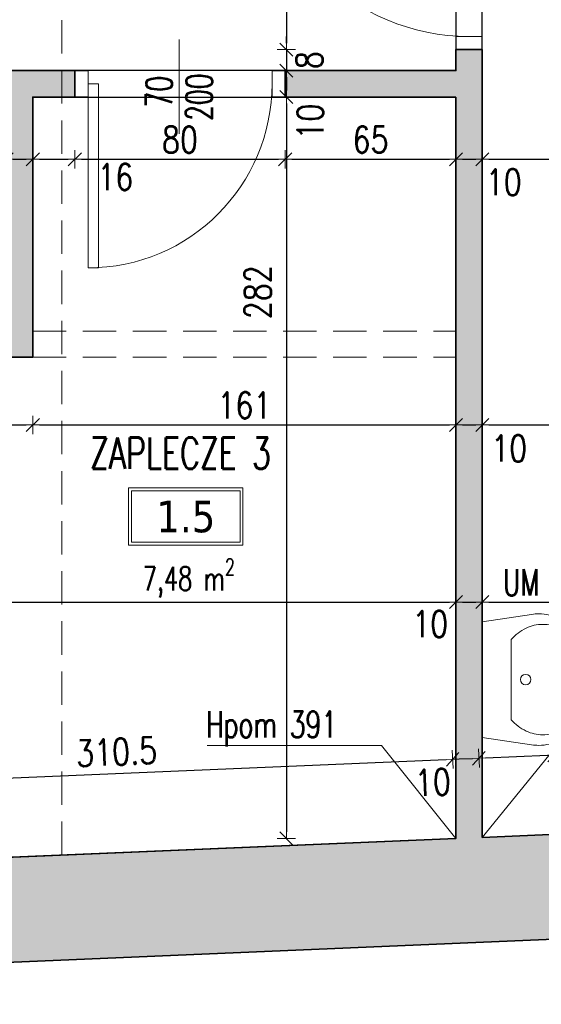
# Model space of a CAD drawing. Header units: millimetres. Extents: x 16698 to 93787, y -21104 to 39413.
# Tile 4 of 256: x 23162 to 23361, y 6856 to 7231. Entities that reach past the tile are written whole.
import ezdxf
from ezdxf.enums import TextEntityAlignment as Align

# ---------------------------------------------------------------- set-up
doc = ezdxf.new("R2010")
doc.units = ezdxf.units.MM
doc.linetypes.add('HIDDEN', pattern=[9.525, 6.35, -3.175])
for name, color, linetype, lineweight in [('!MODUS_ARMATURA', 6, 'Continuous', 9), ('!MODUS_HATCH_ŚCIANA', 254, 'Continuous', 9), ('__MODUS_ŚCIANY', 2, 'Continuous', 35), ('Cienka', 3, 'Continuous', 9), ('Drzwi', 1, 'Continuous', 15), ('Opis', 8, 'Continuous', 13), ('Opis_pom', 9, 'Continuous', 18), ('Widok', 1, 'Continuous', 15), ('WYMIAROWANIE', 1, 'Continuous', 18)]:
    doc.layers.add(name, color=color, linetype=linetype, lineweight=lineweight)
doc.styles.add('ARCHETYP', font='romans.shx', dxfattribs={"height": 15})
doc.styles.add('ARIAL', font='tahoma.ttf')
doc.styles.add('TXT', font='simplex.shx', dxfattribs={"width": 0.8})
doc.dimstyles.new('DIM50', dxfattribs={"dimscale": 5, "dimtxt": 2, "dimasz": 0.5, "dimexe": 0, "dimexo": 0, "dimgap": 0.5, "dimtad": 1, "dimdec": 4, "dimrnd": 0.5, "dimdsep": 46, "dimtxsty": 'TXT', "dimblk1": 'TICK1', "dimblk2": 'TICK1', "dimsah": 1, "dimcen": 0, "dimse1": 1, "dimse2": 1, "dimclrd": 1, "dimclre": 7, "dimclrt": 9, "dimadec": 0, "dimazin": 0, "dimtfac": 1, "dimtdec": 4, "dimtmove": 2, "dimatfit": 3, "dimldrblk": 'TICK1', "dimfxl": 1, "dimtolj": 1, "dimarcsym": 0})

# ---------------------------------------------------------------- blocks, each defined once
blk = doc.blocks.new('A$C578D6593')
for p, q in [((-26.36, 0), (-29.16, 18.76)), ((17.64, 0), (20.43, 18.76)), ((-19.63, 11), (10.9, 11)), ((-26.36, 0), (17.64, 0))]:
    blk.add_line(p, q)
blk.add_circle((-4.36, 16.5), 2)
for centre, radius, start, end in [((-5.67, 17.67), 25.11, 109.6071, 130.6955), ((-4.36, 14), 29, 90, 109.6071), ((-4.36, 14), 29, 70.3929, 90), ((-3.06, 17.67), 25.11, 49.3045, 70.3929), ((-5.67, 19.17), 21.11, 109.6071, 130.6955), ((-4.36, 15.5), 25, 90, 109.6071), ((-4.36, 15.5), 25, 70.3929, 90), ((-3.06, 19.17), 21.11, 49.3045, 70.3929), ((-7.68, 20), 22.03, 130.6955, 154.2825), ((-7.68, 21.5), 18.03, 130.6955, 154.2825), ((-1.05, 21.5), 18.03, 25.7175, 49.3045), ((-1.05, 20), 22.03, 25.7175, 49.3045), ((-10.79, 21.5), 18.58, 154.2825, 180), ((-10.79, 23), 14.58, 154.2825, 180), ((2.06, 23), 14.58, 0, 25.7175), ((2.06, 21.5), 18.58, 0, 25.7175), ((-10.79, 23), 14.58, 180, 205.7175), ((2.06, 23), 14.58, 334.2825, 0), ((-10.79, 21.5), 18.58, 180, 188.4794), ((2.06, 21.5), 18.58, 351.5206, 0), ((-7.68, 24.5), 18.03, 205.7175, 228.4823), ((-1.05, 24.5), 18.03, 311.5177, 334.2825)]:
    blk.add_arc(centre, radius, start, end)
blk = doc.blocks.new('TICK1')
at = {"color": 2}
blk.add_line((-1, -1), (1, 1), dxfattribs=at)
at = {"color": 0}
for p, q in [((0, 0), (-1, 0)), ((0, -1.4), (0, 1.4))]:
    blk.add_line(p, q, dxfattribs=at)
blk = doc.blocks.new('*D94')
at = {"layer": 'DEFPOINTS', "color": 0, "transparency": 16777216}
for p in [(23338.38, 7309.47), (23263.86, 7219.47), (23338.38, 7219.47)]:
    blk.add_point(p, dxfattribs=at)
at = {"layer": 'WYMIAROWANIE', "color": 1, "lineweight": -2, "transparency": 16777216}
blk.add_line((23263.86, 7306.97), (23263.86, 7221.97), dxfattribs=at)
at = {"layer": 'WYMIAROWANIE', "color": 1, "lineweight": -2, "transparency": 16777216, "xscale": 2.5, "yscale": 2.5, "zscale": 2.5}
for p, rotation in [((23263.86, 7309.47), 90), ((23263.86, 7219.47), 270)]:
    blk.add_blockref('TICK1', p, dxfattribs=dict(at, rotation=rotation))
at = {"layer": 'WYMIAROWANIE', "color": 9, "transparency": 16777216, "insert": (23256.36, 7264.47), "char_height": 10, "attachment_point": 5, "rotation": 90, "style": 'TXT'}
blk.add_mtext('\\A1;90', dxfattribs=at)
blk = doc.blocks.new('*D95')
at = {"layer": 'DEFPOINTS', "color": 0, "transparency": 16777216}
for p in [(23338.38, 7219.47), (23263.38, 7211.47), (23263.86, 7211.47)]:
    blk.add_point(p, dxfattribs=at)
at = {"layer": 'WYMIAROWANIE', "color": 1, "lineweight": -2, "transparency": 16777216}
for p, q in [((23263.86, 7221.97), (23263.86, 7224.47)), ((23263.86, 7219.47), (23263.86, 7211.47)), ((23263.86, 7208.97), (23263.86, 7206.47))]:
    blk.add_line(p, q, dxfattribs=at)
at = {"layer": 'WYMIAROWANIE', "color": 1, "lineweight": -2, "transparency": 16777216, "xscale": 2.5, "yscale": 2.5, "zscale": 2.5}
for p, rotation in [((23263.86, 7219.47), 270), ((23263.86, 7211.47), 90)]:
    blk.add_blockref('TICK1', p, dxfattribs=dict(at, rotation=rotation))
at = {"layer": 'WYMIAROWANIE', "color": 9, "transparency": 16777216, "insert": (23272.61, 7215.47), "char_height": 10, "attachment_point": 5, "rotation": 90, "style": 'TXT'}
blk.add_mtext('\\A1;8', dxfattribs=at)
blk = doc.blocks.new('*D96')
at = {"layer": 'DEFPOINTS', "color": 0, "transparency": 16777216}
for p in [(23263.38, 7211.47), (23263.86, 7201.46), (23263.86, 7201.46)]:
    blk.add_point(p, dxfattribs=at)
at = {"layer": 'WYMIAROWANIE', "color": 1, "lineweight": -2, "transparency": 16777216}
blk.add_line((23263.86, 7208.97), (23263.86, 7203.96), dxfattribs=at)
at = {"layer": 'WYMIAROWANIE', "color": 1, "lineweight": -2, "transparency": 16777216, "xscale": 2.5, "yscale": 2.5, "zscale": 2.5}
for p, rotation in [((23263.86, 7211.47), 90), ((23263.86, 7201.46), 270)]:
    blk.add_blockref('TICK1', p, dxfattribs=dict(at, rotation=rotation))
at = {"layer": 'WYMIAROWANIE', "color": 9, "transparency": 16777216, "insert": (23272.97, 7192.06), "char_height": 10, "attachment_point": 5, "rotation": 90, "style": 'TXT'}
blk.add_mtext('\\A1;10', dxfattribs=at)
blk = doc.blocks.new('*D97')
at = {"layer": 'DEFPOINTS', "color": 0, "transparency": 16777216}
for p in [(23263.86, 7201.46), (23263.86, 6919.47), (23328.38, 6919.47)]:
    blk.add_point(p, dxfattribs=at)
at = {"layer": 'WYMIAROWANIE', "color": 1, "lineweight": -2, "transparency": 16777216}
blk.add_line((23263.86, 7198.96), (23263.86, 6921.97), dxfattribs=at)
at = {"layer": 'WYMIAROWANIE', "color": 1, "lineweight": -2, "transparency": 16777216, "xscale": 2.5, "yscale": 2.5, "zscale": 2.5}
for p, rotation in [((23263.86, 7201.46), 90), ((23263.86, 6919.47), 270)]:
    blk.add_blockref('TICK1', p, dxfattribs=dict(at, rotation=rotation))
at = {"layer": 'WYMIAROWANIE', "color": 9, "transparency": 16777216, "insert": (23252.98, 7127.21), "char_height": 10, "attachment_point": 5, "rotation": 90, "style": 'TXT'}
blk.add_mtext('\\A1;282', dxfattribs=at)
blk = doc.blocks.new('*D114')
at = {"layer": 'DEFPOINTS', "color": 0, "transparency": 16777216}
for p in [(23963.38, 6906.45), (22978.38, 6864.73), (23966.09, 6842.5)]:
    blk.add_point(p, dxfattribs=at)
at = {"layer": 'WYMIAROWANIE', "color": 1, "lineweight": -2, "transparency": 16777216}
blk.add_line((22983.59, 6800.89), (23963.59, 6842.39), dxfattribs=at)
at = {"layer": 'WYMIAROWANIE', "color": 1, "lineweight": -2, "transparency": 16777216, "xscale": 2.5, "yscale": 2.5, "zscale": 2.5}
for p, rotation in [((23966.09, 6842.5), 2.425097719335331), ((22981.09, 6800.78), 182.4250977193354)]:
    blk.add_blockref('TICK1', p, dxfattribs=dict(at, rotation=rotation))
at = {"layer": 'WYMIAROWANIE', "color": 9, "transparency": 16777216, "insert": (23473.27, 6829.13), "char_height": 10, "attachment_point": 5, "rotation": 2.4251, "style": 'TXT'}
blk.add_mtext('\\A1;986', dxfattribs=at)
blk = doc.blocks.new('*D115')
at = {"layer": 'DEFPOINTS', "color": 0, "transparency": 16777216}
for p in [(23368.82, 6877.63), (22978.53, 6861.23), (23370.45, 6838.98)]:
    blk.add_point(p, dxfattribs=at)
at = {"layer": 'WYMIAROWANIE', "color": 1, "lineweight": -2, "transparency": 16777216}
blk.add_line((22982.65, 6822.69), (23367.95, 6838.88), dxfattribs=at)
at = {"layer": 'WYMIAROWANIE', "color": 1, "lineweight": -2, "transparency": 16777216, "xscale": 2.5, "yscale": 2.5, "zscale": 2.5}
for p, rotation in [((23370.45, 6838.98), 2.405970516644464), ((22980.15, 6822.58), 182.4059705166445)]:
    blk.add_blockref('TICK1', p, dxfattribs=dict(at, rotation=rotation))
at = {"layer": 'WYMIAROWANIE', "color": 9, "transparency": 16777216, "insert": (23174.98, 6838.28), "char_height": 10, "attachment_point": 5, "rotation": 2.406, "style": 'TXT'}
blk.add_mtext('\\A1;390.5', dxfattribs=at)
blk = doc.blocks.new('*D120')
at = {"layer": 'DEFPOINTS', "color": 0, "transparency": 16777216}
for p in [(23327.12, 6949.59), (23328.38, 6919.47), (23018.38, 6906.45)]:
    blk.add_point(p, dxfattribs=at)
at = {"layer": 'WYMIAROWANIE', "color": 1, "lineweight": -2, "transparency": 16777216}
blk.add_line((23019.61, 6936.67), (23324.62, 6949.49), dxfattribs=at)
at = {"layer": 'WYMIAROWANIE', "color": 1, "lineweight": -2, "transparency": 16777216, "xscale": 2.5, "yscale": 2.5, "zscale": 2.5}
for p, rotation in [((23327.12, 6949.59), 2.405970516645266), ((23017.12, 6936.57), 182.4059705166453)]:
    blk.add_blockref('TICK1', p, dxfattribs=dict(at, rotation=rotation))
at = {"layer": 'WYMIAROWANIE', "color": 9, "transparency": 16777216, "insert": (23199.22, 6952.41), "char_height": 10, "attachment_point": 5, "rotation": 2.406, "style": 'TXT'}
blk.add_mtext('\\A1;310.5', dxfattribs=at)
blk = doc.blocks.new('*D121')
at = {"layer": 'DEFPOINTS', "color": 0, "transparency": 16777216}
for p in [(23337.12, 6950.01), (23338.38, 6919.89), (23328.38, 6919.47)]:
    blk.add_point(p, dxfattribs=at)
at = {"layer": 'WYMIAROWANIE', "color": 1, "lineweight": -2, "transparency": 16777216}
blk.add_line((23329.61, 6949.7), (23334.62, 6949.91), dxfattribs=at)
at = {"layer": 'WYMIAROWANIE', "color": 1, "lineweight": -2, "transparency": 16777216, "xscale": 2.5, "yscale": 2.5, "zscale": 2.5}
for p, rotation in [((23337.12, 6950.01), 2.405970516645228), ((23327.12, 6949.59), 182.4059705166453)]:
    blk.add_blockref('TICK1', p, dxfattribs=dict(at, rotation=rotation))
at = {"layer": 'WYMIAROWANIE', "color": 9, "transparency": 16777216, "insert": (23319.58, 6940.84), "char_height": 10, "attachment_point": 5, "rotation": 2.406, "style": 'TXT'}
blk.add_mtext('\\A1;10', dxfattribs=at)
blk = doc.blocks.new('*D122')
at = {"layer": 'DEFPOINTS', "color": 0, "transparency": 16777216}
for p in [(23365.73, 6951.21), (23338.38, 6919.89), (23367, 6921.1)]:
    blk.add_point(p, dxfattribs=at)
at = {"layer": 'WYMIAROWANIE', "color": 1, "lineweight": -2, "transparency": 16777216}
blk.add_line((23339.61, 6950.12), (23363.23, 6951.11), dxfattribs=at)
at = {"layer": 'WYMIAROWANIE', "color": 1, "lineweight": -2, "transparency": 16777216, "xscale": 2.5, "yscale": 2.5, "zscale": 2.5}
for p, rotation in [((23337.12, 6950.01), 182.4059705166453), ((23365.73, 6951.21), 2.405970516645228)]:
    blk.add_blockref('TICK1', p, dxfattribs=dict(at, rotation=rotation))
at = {"layer": 'WYMIAROWANIE', "color": 9, "transparency": 16777216, "insert": (23383.83, 6942.73), "char_height": 10, "attachment_point": 5, "rotation": 2.406, "style": 'TXT'}
blk.add_mtext('\\A1;28.5', dxfattribs=at)
blk = doc.blocks.new('*D128')
at = {"layer": 'DEFPOINTS', "color": 0, "transparency": 16777216}
for p in [(23018.38, 7009.38), (23328.38, 7009.38), (23328.38, 7009.38)]:
    blk.add_point(p, dxfattribs=at)
at = {"layer": 'WYMIAROWANIE', "color": 1, "lineweight": -2, "transparency": 16777216}
blk.add_line((23020.88, 7009.38), (23325.88, 7009.38), dxfattribs=at)
at = {"layer": 'WYMIAROWANIE', "color": 1, "lineweight": -2, "transparency": 16777216, "xscale": 2.5, "yscale": 2.5, "zscale": 2.5, "rotation": 180}
blk.add_blockref('TICK1', (23018.38, 7009.38), dxfattribs=at)
at = {"layer": 'WYMIAROWANIE', "color": 1, "lineweight": -2, "transparency": 16777216, "xscale": 2.5, "yscale": 2.5, "zscale": 2.5}
blk.add_blockref('TICK1', (23328.38, 7009.38), dxfattribs=at)
at = {"layer": 'WYMIAROWANIE', "color": 9, "transparency": 16777216, "insert": (23143.22, 7017.76), "char_height": 10, "attachment_point": 5, "style": 'TXT'}
blk.add_mtext('\\A1;310', dxfattribs=at)
blk = doc.blocks.new('*D129')
at = {"layer": 'DEFPOINTS', "color": 0, "transparency": 16777216}
for p in [(23328.38, 7009.38), (23338.38, 7009.38), (23338.38, 7009.38)]:
    blk.add_point(p, dxfattribs=at)
at = {"layer": 'WYMIAROWANIE', "color": 1, "lineweight": -2, "transparency": 16777216}
blk.add_line((23330.88, 7009.38), (23335.88, 7009.38), dxfattribs=at)
at = {"layer": 'WYMIAROWANIE', "color": 1, "lineweight": -2, "transparency": 16777216, "xscale": 2.5, "yscale": 2.5, "zscale": 2.5, "rotation": 180}
blk.add_blockref('TICK1', (23328.38, 7009.38), dxfattribs=at)
at = {"layer": 'WYMIAROWANIE', "color": 1, "lineweight": -2, "transparency": 16777216, "xscale": 2.5, "yscale": 2.5, "zscale": 2.5}
blk.add_blockref('TICK1', (23338.38, 7009.38), dxfattribs=at)
at = {"layer": 'WYMIAROWANIE', "color": 9, "transparency": 16777216, "insert": (23318.54, 7001.01), "char_height": 10, "attachment_point": 5, "style": 'TXT'}
blk.add_mtext('\\A1;10', dxfattribs=at)
blk = doc.blocks.new('*D130')
at = {"layer": 'DEFPOINTS', "color": 0, "transparency": 16777216}
for p in [(23338.38, 7009.38), (23675.38, 7009.38), (23675.38, 7009.05)]:
    blk.add_point(p, dxfattribs=at)
at = {"layer": 'WYMIAROWANIE', "color": 1, "lineweight": -2, "transparency": 16777216}
blk.add_line((23340.88, 7009.38), (23672.88, 7009.38), dxfattribs=at)
at = {"layer": 'WYMIAROWANIE', "color": 1, "lineweight": -2, "transparency": 16777216, "xscale": 2.5, "yscale": 2.5, "zscale": 2.5, "rotation": 180}
blk.add_blockref('TICK1', (23338.38, 7009.38), dxfattribs=at)
at = {"layer": 'WYMIAROWANIE', "color": 1, "lineweight": -2, "transparency": 16777216, "xscale": 2.5, "yscale": 2.5, "zscale": 2.5}
blk.add_blockref('TICK1', (23675.38, 7009.38), dxfattribs=at)
at = {"layer": 'WYMIAROWANIE', "color": 9, "transparency": 16777216, "insert": (23506.88, 7016.88), "char_height": 10, "attachment_point": 5, "style": 'TXT'}
blk.add_mtext('\\A1;337', dxfattribs=at)
blk = doc.blocks.new('*D135')
at = {"layer": 'DEFPOINTS', "color": 0, "transparency": 16777216}
for p in [(23018.38, 7102.45), (23167.38, 7102.45), (23167.38, 7076.73)]:
    blk.add_point(p, dxfattribs=at)
at = {"layer": 'WYMIAROWANIE', "color": 1, "lineweight": -2, "transparency": 16777216}
blk.add_line((23020.88, 7076.73), (23164.88, 7076.73), dxfattribs=at)
at = {"layer": 'WYMIAROWANIE', "color": 1, "lineweight": -2, "transparency": 16777216, "xscale": 2.5, "yscale": 2.5, "zscale": 2.5, "rotation": 180}
blk.add_blockref('TICK1', (23018.38, 7076.73), dxfattribs=at)
at = {"layer": 'WYMIAROWANIE', "color": 1, "lineweight": -2, "transparency": 16777216, "xscale": 2.5, "yscale": 2.5, "zscale": 2.5}
blk.add_blockref('TICK1', (23167.38, 7076.73), dxfattribs=at)
at = {"layer": 'WYMIAROWANIE', "color": 9, "transparency": 16777216, "insert": (23092.88, 7084.23), "char_height": 10, "attachment_point": 5, "style": 'TXT'}
blk.add_mtext('\\A1;149', dxfattribs=at)
blk = doc.blocks.new('*D136')
at = {"layer": 'DEFPOINTS', "color": 0, "transparency": 16777216}
for p in [(23167.38, 7102.45), (23328.38, 7102.45), (23328.38, 7076.73)]:
    blk.add_point(p, dxfattribs=at)
at = {"layer": 'WYMIAROWANIE', "color": 1, "lineweight": -2, "transparency": 16777216}
blk.add_line((23169.88, 7076.73), (23325.88, 7076.73), dxfattribs=at)
at = {"layer": 'WYMIAROWANIE', "color": 1, "lineweight": -2, "transparency": 16777216, "xscale": 2.5, "yscale": 2.5, "zscale": 2.5, "rotation": 180}
blk.add_blockref('TICK1', (23167.38, 7076.73), dxfattribs=at)
at = {"layer": 'WYMIAROWANIE', "color": 1, "lineweight": -2, "transparency": 16777216, "xscale": 2.5, "yscale": 2.5, "zscale": 2.5}
blk.add_blockref('TICK1', (23328.38, 7076.73), dxfattribs=at)
at = {"layer": 'WYMIAROWANIE', "color": 9, "transparency": 16777216, "insert": (23247.88, 7084.23), "char_height": 10, "attachment_point": 5, "style": 'TXT'}
blk.add_mtext('\\A1;161', dxfattribs=at)
blk = doc.blocks.new('*D137')
at = {"layer": 'DEFPOINTS', "color": 0, "transparency": 16777216}
for p in [(23328.38, 7102.45), (23338.38, 7076.73), (23338.38, 7076.73)]:
    blk.add_point(p, dxfattribs=at)
at = {"layer": 'WYMIAROWANIE', "color": 1, "lineweight": -2, "transparency": 16777216}
blk.add_line((23330.88, 7076.73), (23335.88, 7076.73), dxfattribs=at)
at = {"layer": 'WYMIAROWANIE', "color": 1, "lineweight": -2, "transparency": 16777216, "xscale": 2.5, "yscale": 2.5, "zscale": 2.5, "rotation": 180}
blk.add_blockref('TICK1', (23328.38, 7076.73), dxfattribs=at)
at = {"layer": 'WYMIAROWANIE', "color": 1, "lineweight": -2, "transparency": 16777216, "xscale": 2.5, "yscale": 2.5, "zscale": 2.5}
blk.add_blockref('TICK1', (23338.38, 7076.73), dxfattribs=at)
at = {"layer": 'WYMIAROWANIE', "color": 9, "transparency": 16777216, "insert": (23348.62, 7067.8), "char_height": 10, "attachment_point": 5, "style": 'TXT'}
blk.add_mtext('\\A1;10', dxfattribs=at)
blk = doc.blocks.new('*D138')
at = {"layer": 'DEFPOINTS', "color": 0, "transparency": 16777216}
for p in [(23338.38, 7076.73), (23675.38, 7076.73), (23675.38, 7076.73)]:
    blk.add_point(p, dxfattribs=at)
at = {"layer": 'WYMIAROWANIE', "color": 1, "lineweight": -2, "transparency": 16777216}
blk.add_line((23340.88, 7076.73), (23672.88, 7076.73), dxfattribs=at)
at = {"layer": 'WYMIAROWANIE', "color": 1, "lineweight": -2, "transparency": 16777216, "xscale": 2.5, "yscale": 2.5, "zscale": 2.5, "rotation": 180}
blk.add_blockref('TICK1', (23338.38, 7076.73), dxfattribs=at)
at = {"layer": 'WYMIAROWANIE', "color": 1, "lineweight": -2, "transparency": 16777216, "xscale": 2.5, "yscale": 2.5, "zscale": 2.5}
blk.add_blockref('TICK1', (23675.38, 7076.73), dxfattribs=at)
at = {"layer": 'WYMIAROWANIE', "color": 9, "transparency": 16777216, "insert": (23506.88, 7084.23), "char_height": 10, "attachment_point": 5, "style": 'TXT'}
blk.add_mtext('\\A1;337', dxfattribs=at)
blk = doc.blocks.new('*D146')
at = {"layer": 'DEFPOINTS', "color": 0, "transparency": 16777216}
for p in [(23157.38, 7201.45), (23167.38, 7201.45), (23167.38, 7177.76)]:
    blk.add_point(p, dxfattribs=at)
at = {"layer": 'WYMIAROWANIE', "color": 1, "lineweight": -2, "transparency": 16777216}
blk.add_line((23159.88, 7177.76), (23164.88, 7177.76), dxfattribs=at)
at = {"layer": 'WYMIAROWANIE', "color": 1, "lineweight": -2, "transparency": 16777216, "xscale": 2.5, "yscale": 2.5, "zscale": 2.5, "rotation": 180}
blk.add_blockref('TICK1', (23157.38, 7177.76), dxfattribs=at)
at = {"layer": 'WYMIAROWANIE', "color": 1, "lineweight": -2, "transparency": 16777216, "xscale": 2.5, "yscale": 2.5, "zscale": 2.5}
blk.add_blockref('TICK1', (23167.38, 7177.76), dxfattribs=at)
at = {"layer": 'WYMIAROWANIE', "color": 9, "transparency": 16777216, "insert": (23149.13, 7170.99), "char_height": 10, "attachment_point": 5, "style": 'TXT'}
blk.add_mtext('\\A1;10', dxfattribs=at)
blk = doc.blocks.new('*D147')
at = {"layer": 'DEFPOINTS', "color": 0, "transparency": 16777216}
for p in [(23167.38, 7201.45), (23183.38, 7201.46), (23183.38, 7177.76)]:
    blk.add_point(p, dxfattribs=at)
at = {"layer": 'WYMIAROWANIE', "color": 1, "lineweight": -2, "transparency": 16777216}
blk.add_line((23169.88, 7177.76), (23180.88, 7177.76), dxfattribs=at)
at = {"layer": 'WYMIAROWANIE', "color": 1, "lineweight": -2, "transparency": 16777216, "xscale": 2.5, "yscale": 2.5, "zscale": 2.5, "rotation": 180}
blk.add_blockref('TICK1', (23167.38, 7177.76), dxfattribs=at)
at = {"layer": 'WYMIAROWANIE', "color": 1, "lineweight": -2, "transparency": 16777216, "xscale": 2.5, "yscale": 2.5, "zscale": 2.5}
blk.add_blockref('TICK1', (23183.38, 7177.76), dxfattribs=at)
at = {"layer": 'WYMIAROWANIE', "color": 9, "transparency": 16777216, "insert": (23198.76, 7171.03), "char_height": 10, "attachment_point": 5, "style": 'TXT'}
blk.add_mtext('\\A1;16', dxfattribs=at)
blk = doc.blocks.new('*D148')
at = {"layer": 'DEFPOINTS', "color": 0, "transparency": 16777216}
for p in [(23183.38, 7201.46), (23263.38, 7201.45), (23263.38, 7177.76)]:
    blk.add_point(p, dxfattribs=at)
at = {"layer": 'WYMIAROWANIE', "color": 1, "lineweight": -2, "transparency": 16777216}
blk.add_line((23185.88, 7177.76), (23260.88, 7177.76), dxfattribs=at)
at = {"layer": 'WYMIAROWANIE', "color": 1, "lineweight": -2, "transparency": 16777216, "xscale": 2.5, "yscale": 2.5, "zscale": 2.5, "rotation": 180}
blk.add_blockref('TICK1', (23183.38, 7177.76), dxfattribs=at)
at = {"layer": 'WYMIAROWANIE', "color": 1, "lineweight": -2, "transparency": 16777216, "xscale": 2.5, "yscale": 2.5, "zscale": 2.5}
blk.add_blockref('TICK1', (23263.38, 7177.76), dxfattribs=at)
at = {"layer": 'WYMIAROWANIE', "color": 9, "transparency": 16777216, "insert": (23223.38, 7185.26), "char_height": 10, "attachment_point": 5, "style": 'TXT'}
blk.add_mtext('\\A1;80', dxfattribs=at)
blk = doc.blocks.new('*D149')
at = {"layer": 'DEFPOINTS', "color": 0, "transparency": 16777216}
for p in [(23263.38, 7201.45), (23328.38, 7201.45), (23328.38, 7177.76)]:
    blk.add_point(p, dxfattribs=at)
at = {"layer": 'WYMIAROWANIE', "color": 1, "lineweight": -2, "transparency": 16777216}
blk.add_line((23265.88, 7177.76), (23325.88, 7177.76), dxfattribs=at)
at = {"layer": 'WYMIAROWANIE', "color": 1, "lineweight": -2, "transparency": 16777216, "xscale": 2.5, "yscale": 2.5, "zscale": 2.5, "rotation": 180}
blk.add_blockref('TICK1', (23263.38, 7177.76), dxfattribs=at)
at = {"layer": 'WYMIAROWANIE', "color": 1, "lineweight": -2, "transparency": 16777216, "xscale": 2.5, "yscale": 2.5, "zscale": 2.5}
blk.add_blockref('TICK1', (23328.38, 7177.76), dxfattribs=at)
at = {"layer": 'WYMIAROWANIE', "color": 9, "transparency": 16777216, "insert": (23295.88, 7185.26), "char_height": 10, "attachment_point": 5, "style": 'TXT'}
blk.add_mtext('\\A1;65', dxfattribs=at)
blk = doc.blocks.new('*D150')
at = {"layer": 'DEFPOINTS', "color": 0, "transparency": 16777216}
for p in [(23328.38, 7201.45), (23338.38, 7177.76), (23338.38, 7177.76)]:
    blk.add_point(p, dxfattribs=at)
at = {"layer": 'WYMIAROWANIE', "color": 1, "lineweight": -2, "transparency": 16777216}
blk.add_line((23330.88, 7177.76), (23335.88, 7177.76), dxfattribs=at)
at = {"layer": 'WYMIAROWANIE', "color": 1, "lineweight": -2, "transparency": 16777216, "xscale": 2.5, "yscale": 2.5, "zscale": 2.5, "rotation": 180}
blk.add_blockref('TICK1', (23328.38, 7177.76), dxfattribs=at)
at = {"layer": 'WYMIAROWANIE', "color": 1, "lineweight": -2, "transparency": 16777216, "xscale": 2.5, "yscale": 2.5, "zscale": 2.5}
blk.add_blockref('TICK1', (23338.38, 7177.76), dxfattribs=at)
at = {"layer": 'WYMIAROWANIE', "color": 9, "transparency": 16777216, "insert": (23346.54, 7169.06), "char_height": 10, "attachment_point": 5, "style": 'TXT'}
blk.add_mtext('\\A1;10', dxfattribs=at)
blk = doc.blocks.new('*D151')
at = {"layer": 'DEFPOINTS', "color": 0, "transparency": 16777216}
for p in [(23338.38, 7177.76), (23675.38, 7177.76), (23675.38, 7177.76)]:
    blk.add_point(p, dxfattribs=at)
at = {"layer": 'WYMIAROWANIE', "color": 1, "lineweight": -2, "transparency": 16777216}
blk.add_line((23340.88, 7177.76), (23672.88, 7177.76), dxfattribs=at)
at = {"layer": 'WYMIAROWANIE', "color": 1, "lineweight": -2, "transparency": 16777216, "xscale": 2.5, "yscale": 2.5, "zscale": 2.5, "rotation": 180}
blk.add_blockref('TICK1', (23338.38, 7177.76), dxfattribs=at)
at = {"layer": 'WYMIAROWANIE', "color": 1, "lineweight": -2, "transparency": 16777216, "xscale": 2.5, "yscale": 2.5, "zscale": 2.5}
blk.add_blockref('TICK1', (23675.38, 7177.76), dxfattribs=at)
at = {"layer": 'WYMIAROWANIE', "color": 9, "transparency": 16777216, "insert": (23506.88, 7185.26), "char_height": 10, "attachment_point": 5, "style": 'TXT'}
blk.add_mtext('\\A1;337', dxfattribs=at)

msp = doc.modelspace()

# ---------------------------------------------------------------- hatches: boundary and pattern name
at = {"layer": '!MODUS_HATCH_ŚCIANA', "ltscale": 2}
h = msp.add_hatch(color=256, dxfattribs=at)
h.dxf.hatch_style = 1
h.paths.add_polyline_path([(23348.1261, 7353.47289), (22978.38195, 7353.47289), (22978.38195, 6864.73171), (23368.67019, 6881.2609), (23366.99647, 6921.09535), (23338.38195, 6919.89306), (23338.38195, 7219.47289), (23328.38195, 7219.47289), (23328.38195, 7211.47289), (23263.38195, 7211.47289), (23263.38195, 7201.44768), (23328.38195, 7201.44768), (23328.38195, 6919.47289), (23018.38195, 6906.44768), (23018.38195, 7102.44768), (23167.38195, 7102.44768), (23167.38195, 7201.44768), (23183.38195, 7201.44768), (23183.38195, 7211.47289), (23108.38195, 7211.47289), (23108.38195, 7201.44768), (23157.38195, 7201.44768), (23157.38195, 7112.44768), (23018.38195, 7112.44768), (23018.38195, 7201.44768), (23028.38195, 7201.44768), (23028.38195, 7211.47289), (23018.38195, 7211.47289), (23018.38195, 7219.47289), (23002.38195, 7219.47289), (23002.38195, 7309.47289), (23018.38195, 7309.47289), (23328.38195, 7309.47289), (23348.1261, 7309.47289)])

# ---------------------------------------------------------------- linework, layer by layer
at = {"layer": '__MODUS_ŚCIANY'}
for points in [[(23348.1261, 7353.47289), (22978.38195, 7353.47289), (22978.38195, 6864.73171), (23368.67019, 6881.2609)], [(23328.38195, 7219.47289), (23328.38195, 7211.47289), (23263.38195, 7211.47289)], [(23328.38195, 7219.47289), (23338.38195, 7219.47289)], [(23366.98317, 6921.09479), (23338.38195, 6919.89306), (23338.38195, 7219.47289)], [(23183.38195, 7211.47289), (23108.38195, 7211.47289)], [(23183.38195, 7211.47289), (23183.38195, 7201.44768)], [(23183.38195, 7211.46028), (23183.38195, 7201.46028)], [(23263.38195, 7211.47289), (23263.38195, 7201.44768)], [(23183.38195, 7201.44768), (23167.38195, 7201.44768), (23167.38195, 7102.44768), (23018.38195, 7102.44768), (23018.38195, 6906.44768), (23328.38195, 6919.47289), (23328.38195, 7201.44768)], [(23328.38195, 7201.44768), (23263.38195, 7201.44768)]]:
    msp.add_lwpolyline(points, dxfattribs=at)
at = {"layer": 'Cienka', "linetype": 'HIDDEN', "ltscale": 2}
msp.add_lwpolyline([(23178.38195, 6913.17037), (23178.38195, 8081.47289)], dxfattribs=at)
at = {"layer": 'DEFPOINTS', "color": 4}
msp.add_lwpolyline([(23018.38195, 7309.47289), (23328.38195, 7309.47289), (23328.38195, 7211.47289), (23018.38195, 7211.47289)], close=True, dxfattribs=at)
for points in [[(23338.38195, 6919.89306), (23338.38195, 7309.47289), (23675.38195, 7309.47289), (23675.38195, 6934.05272), (23338.38195, 6919.89306)], [(23167.38195, 7201.44768), (23328.38195, 7201.44768), (23328.38195, 6919.47289), (23017.43008, 6906.40769), (23018.38195, 7102.44768), (23167.38195, 7102.44768), (23167.38195, 7201.44768)]]:
    msp.add_lwpolyline(points, dxfattribs=at)
at = {"layer": 'Drzwi'}
msp.add_lwpolyline([(23223.01034, 7223.32349), (23223.01034, 7187.50015)], dxfattribs=at)
for points in [[(23328.38195, 7224.47289), (23338.38195, 7224.47289), (23338.38195, 7219.47289), (23328.38195, 7219.47289)], [(23188.38195, 7211.46028), (23188.38195, 7201.46028), (23183.38195, 7201.46028), (23183.38195, 7211.46028)], [(23263.38195, 7211.46028), (23263.38195, 7201.46028), (23258.38195, 7201.46028), (23258.38195, 7211.46028)], [(23192.38195, 7136.46028), (23192.38195, 7206.46028), (23188.38195, 7206.46028), (23188.38195, 7136.46028)]]:
    msp.add_lwpolyline(points, close=True, dxfattribs=at)
for centre, radius, start, end in [((23333.38195, 7304.47289), 80, 180, 270), ((23188.38195, 7206.46028), 70, 270, 360)]:
    msp.add_arc(centre, radius, start, end, dxfattribs=at)
at = {"layer": 'Opis'}
for points in [[(23328.38195, 6919.47289), (23300.05505, 6954.82246), (23233.65596, 6954.82246)], [(23338.38195, 6919.89306), (23367.06319, 6955.06853), (23434.9184, 6955.06853)]]:
    msp.add_lwpolyline(points, dxfattribs=at)
at = {"layer": 'Opis_pom', "ltscale": 0.7}
for points in [[(23203.82624, 7031.03368), (23247.34624, 7031.03368), (23247.34624, 7052.79368), (23203.82624, 7052.79368)], [(23204.91424, 7032.12168), (23246.25824, 7032.12168), (23246.25824, 7051.70568), (23204.91424, 7051.70568)]]:
    msp.add_lwpolyline(points, close=True, dxfattribs=at)
at = {"layer": 'Widok', "linetype": 'HIDDEN', "ltscale": 2}
for points in [[(23167.38195, 7112.44768), (23328.38195, 7112.44768)], [(23167.38195, 7102.44768), (23328.38195, 7102.44768)]]:
    msp.add_lwpolyline(points, dxfattribs=at)

# ---------------------------------------------------------------- block references
at = {"layer": '!MODUS_ARMATURA', "rotation": 270}
msp.add_blockref('A$C578D6593', (23338.38195, 6975.52943), dxfattribs=at)

# ---------------------------------------------------------------- texts
at = {"layer": 'Opis', "style": 'ARCHETYP', "width": 0.7}
for s, rotation, p in [('70', 89.6818433, (23220.3937, 7197.43269)), ('200', 89.6818433, (23235.61003, 7192.34838)), ('UM', 0, (23346.24191, 7011.8379)), ('Hpom 391', 0, (23233.32885, 6957.8367))]:
    msp.add_text(s, height=10, rotation=rotation, dxfattribs=at).set_placement(p)
at = {"layer": 'Opis_pom', "ltscale": 0.7, "style": 'TXT', "width": 0.7}
msp.add_text('ZAPLECZE 3', height=12, dxfattribs=at).set_placement((23223.56276, 7059.9867), align=Align.CENTER)
at = {"layer": 'Opis_pom', "ltscale": 0.7, "insert": (23196.71993, 7025.87577), "char_height": 9, "attachment_point": 1, "style": 'TXT'}
msp.add_mtext_dynamic_manual_height_columns('\\A1;\\pxqc;{\\W0.7;7,48 m\\H0.7x;\\S2^ ;}', width=59.9910642, gutter_width=75, heights=[0], dxfattribs=at)
at = {"layer": 'Opis_pom', "ltscale": 0.7, "style": 'ARIAL'}
msp.add_attdef('1.5', text='', height=11.968, dxfattribs=at).set_placement((23225.58624, 7041.91368), align=Align.MIDDLE_CENTER)

# ---------------------------------------------------------------- dimensions: what is measured, and where the dimension line sits
at = {"layer": 'WYMIAROWANIE'}
for base, p1, p2, picture, middle in [((23263.86449, 7219.47289), (23338.38195, 7309.47289), (23338.38195, 7219.47289), '*D94', (23256.36449, 7264.47289)), ((23263.86449, 7211.47289), (23338.38195, 7219.47289), (23263.38195, 7211.47289), '*D95', (23272.61449, 7215.47289))]:
    dim = msp.add_linear_dim(base=base, p1=p1, p2=p2, angle=90, dimstyle='DIM50', dxfattribs=at)
    dim.commit()
    dim.dimension.update_dxf_attribs({"geometry": picture, "text_midpoint": middle})
for base, p1, p2, angle, picture, middle, dimtype in [((23263.86449, 7201.46028), (23263.38195, 7211.47289), (23263.86449, 7201.46028), 90, '*D96', (23272.96516, 7192.06034), 160), ((23263.86449, 6919.47289), (23263.86449, 7201.46028), (23328.38195, 6919.47289), 90, '*D97', (23252.97942, 7127.20516), 160), ((23327.11648, 6949.59117), (23018.38195, 6906.44768), (23328.38195, 6919.47289), 2.4059705, '*D120', (23199.2155, 6952.40542), 161), ((23337.11648, 6950.01134), (23328.38195, 6919.47289), (23338.38195, 6919.89306), 182.4059705, '*D121', (23319.58052, 6940.84356), 160), ((23365.73099, 6951.21363), (23338.38195, 6919.89306), (23366.99647, 6921.09535), 182.4059705, '*D122', (23383.82963, 6942.72825), 160)]:
    dim = msp.add_linear_dim(base=base, p1=p1, p2=p2, angle=angle, dimstyle='DIM50', dxfattribs=at)
    dim.commit()
    dim.dimension.update_dxf_attribs({"geometry": picture, "text_midpoint": middle, "dimtype": dimtype})
for base, p1, p2, picture, middle in [((23167.38195, 7177.75628), (23157.38195, 7201.44768), (23167.38195, 7201.44768), '*D146', (23149.13038, 7170.99169)), ((23183.38195, 7177.75628), (23167.38195, 7201.44768), (23183.38195, 7201.46028), '*D147', (23198.76287, 7171.02603)), ((23338.38195, 7177.75628), (23328.38195, 7201.44768), (23338.38195, 7177.75628), '*D150', (23346.53922, 7169.05968)), ((23338.38195, 7076.7326), (23328.38195, 7102.44768), (23338.38195, 7076.7326), '*D137', (23348.61734, 7067.79925)), ((23328.38195, 7009.38429), (23018.38195, 7009.38429), (23328.38195, 7009.38429), '*D128', (23143.21746, 7017.757)), ((23338.38195, 7009.38429), (23328.38195, 7009.38429), (23338.38195, 7009.38429), '*D129', (23318.5371, 7001.0124))]:
    dim = msp.add_linear_dim(base=base, p1=p1, p2=p2, dimstyle='DIM50', dxfattribs=at)
    dim.commit()
    dim.dimension.update_dxf_attribs({"geometry": picture, "text_midpoint": middle, "dimtype": 160})
for base, p1, p2, picture, middle in [((23263.38195, 7177.75628), (23183.38195, 7201.46028), (23263.38195, 7201.44768), '*D148', (23223.38195, 7185.25628)), ((23328.38195, 7177.75628), (23263.38195, 7201.44768), (23328.38195, 7201.44768), '*D149', (23295.88195, 7185.25628)), ((23675.38195, 7177.75628), (23338.38195, 7177.75628), (23675.38195, 7177.75628), '*D151', (23506.88195, 7185.25628)), ((23167.38195, 7076.7326), (23018.38195, 7102.44768), (23167.38195, 7102.44768), '*D135', (23092.88195, 7084.2326)), ((23328.38195, 7076.7326), (23167.38195, 7102.44768), (23328.38195, 7102.44768), '*D136', (23247.88195, 7084.2326)), ((23675.38195, 7076.7326), (23338.38195, 7076.7326), (23675.38195, 7076.7326), '*D138', (23506.88195, 7084.2326)), ((23675.38195, 7009.38429), (23338.38195, 7009.38429), (23675.38195, 7009.05272), '*D130', (23506.88195, 7016.88429))]:
    dim = msp.add_linear_dim(base=base, p1=p1, p2=p2, dimstyle='DIM50', dxfattribs=at)
    dim.commit()
    dim.dimension.update_dxf_attribs({"geometry": picture, "text_midpoint": middle})
for p1, p2, distance, picture, middle in [((22978.38195, 6864.73171), (23963.38195, 6906.44768), -64.00959, '*D114', (23473.27306, 6829.13072)), ((22978.52888, 6861.2348), (23368.82259, 6877.6337), -38.68536, '*D115', (23174.98489, 6838.27638))]:
    dim = msp.add_aligned_dim(p1=p1, p2=p2, distance=distance, dimstyle='DIM50', dxfattribs=at)
    dim.commit()
    dim.dimension.update_dxf_attribs({"geometry": picture, "text_midpoint": middle})

doc.saveas('drawing.dxf')
